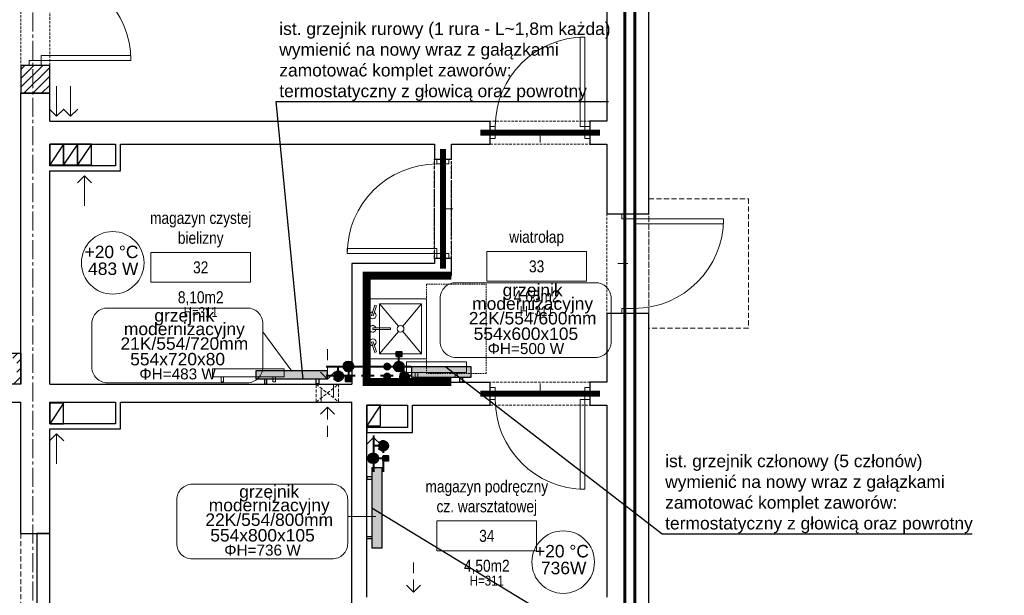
# Model space of a CAD drawing. Header units: millimetres. Extents: x 58673 to 77132, y 78327 to 116111.
# Tile 55 of 61: x 72253 to 73240, y 91060 to 91638. Entities that reach past the tile are written whole.
import ezdxf
from ezdxf.enums import TextEntityAlignment as Align
from ezdxf.lldxf.tags import DXFTag

# ---------------------------------------------------------------- set-up
doc = ezdxf.new("R2010")
doc.units = ezdxf.units.MM
doc.header["$MEASUREMENT"] = 0
for name, pattern in [('_xref_ACAD-LSN_dyspozytornia_PW_rzuty_14$0$CENTER', [2, 1.25, -0.25, 0.25, -0.25]), ('_xref_ACAD-LSN_dyspozytornia_PW_rzuty_14$0$CENTER2', [28.575, 19.05, -3.175, 3.175, -3.175]), ('_xref_ACAD-LSN_dyspozytornia_PW_rzuty_14$0$DASHED', [19.05, 12.7, -6.35]), ('_xref_ACAD-LSN_dyspozytornia_PW_rzuty_14$0$HIDDEN2', [4.7625, 3.175, -1.5875]), ('DASHED', [19.05, 12.7, -6.35])]:
    doc.linetypes.add(name, pattern=pattern)
doc.layers.get('0').update_dxf_attribs({"lineweight": 9})
doc.layers.get('Defpoints').update_dxf_attribs({"lineweight": 9})
for name, color, linetype, lineweight in [('_xref_ACAD-LSN_dyspozytornia_PW_rzuty_14$0$A drzwi aluminiowe', 250, 'Continuous', 9), ('_xref_ACAD-LSN_dyspozytornia_PW_rzuty_14$0$A drzwi płytowe', 250, 'Continuous', 9), ('_xref_ACAD-LSN_dyspozytornia_PW_rzuty_14$0$A hatch', 250, 'Continuous', 5), ('_xref_ACAD-LSN_dyspozytornia_PW_rzuty_14$0$A opis', 250, 'Continuous', 13), ('_xref_ACAD-LSN_dyspozytornia_PW_rzuty_14$0$A opis pom', 250, 'Continuous', 9), ('_xref_ACAD-LSN_dyspozytornia_PW_rzuty_14$0$A opis pom pow', 250, 'Continuous', 9), ('_xref_ACAD-LSN_dyspozytornia_PW_rzuty_14$0$A opis technologia', 250, 'Continuous', 13), ('_xref_ACAD-LSN_dyspozytornia_PW_rzuty_14$0$A otwory sciany dzialowe', 8, '_xref_ACAD-LSN_dyspozytornia_PW_rzuty_14$0$HIDDEN2', 13), ('_xref_ACAD-LSN_dyspozytornia_PW_rzuty_14$0$A widok wyżej', 250, '_xref_ACAD-LSN_dyspozytornia_PW_rzuty_14$0$DASHED', 9), ('_xref_ACAD-LSN_dyspozytornia_PW_rzuty_14$0$A wyposazenie sanitarne', 250, 'Continuous', 9), ('_xref_ACAD-LSN_dyspozytornia_PW_rzuty_14$0$A zakres', 250, 'Continuous', 13), ('_xref_ACAD-LSN_dyspozytornia_PW_rzuty_14$0$A-Wall', 250, 'Continuous', 25), ('_xref_ACAD-LSN_dyspozytornia_PW_rzuty_14$0$IS grzejniki', 8, 'Continuous', 9), ('_xref_ACAD-LSN_dyspozytornia_PW_rzuty_14$0$IS nawiewniki scienne', 250, '_xref_ACAD-LSN_dyspozytornia_PW_rzuty_14$0$DASHED', 9), ('_xref_ACAD-LSN_dyspozytornia_PW_rzuty_14$0$IS wentylacja kratki istniejace', 250, 'Continuous', 9), ('_xref_ACAD-LSN_dyspozytornia_PW_rzuty_14$0$S-Grid-Iden', 250, '_xref_ACAD-LSN_dyspozytornia_PW_rzuty_14$0$CENTER2', 9), ('FL_co_powrót', 5, 'DASHED', 40), ('FL_co_zasilanie', 1, 'Continuous', 40), ('FL_opis_co', 7, 'Continuous', 25), ('xref', 8, 'Continuous', 9)]:
    doc.layers.add(name, color=color, linetype=linetype, lineweight=lineweight)
doc.layers.add('_xref_ACAD-LSN_dyspozytornia_PW_rzuty_14$0$A fartuchy', color=250, linetype='_xref_ACAD-LSN_dyspozytornia_PW_rzuty_14$0$HIDDEN2', lineweight=18, transparency=0.3)
doc.layers.add('_xref_ACAD-LSN_dyspozytornia_PW_rzuty_14$0$A nadproza SBN', color=250, linetype='_xref_ACAD-LSN_dyspozytornia_PW_rzuty_14$0$CENTER', lineweight=18, transparency=0.25)
doc.layers.add('_xref_ACAD-LSN_dyspozytornia_PW_rzuty_14$0$A-Wall-Open', color=250, linetype='_xref_ACAD-LSN_dyspozytornia_PW_rzuty_14$0$HIDDEN2', lineweight=25, plot=False)
doc.layers.add('IS_Grzejnik_etykieta', color=7, linetype='Continuous', lineweight=5, true_color=0x000000)
doc.layers.add('IS_Room (Automatic)', color=7, linetype='Continuous', lineweight=5, true_color=0x000000)
doc.layers.add('IS_Grzejniki_Plan_rzut', color=7, linetype='SOLID', true_color=0x000000)
doc.styles.add('_xref_ACAD-LSN_dyspozytornia_PW_rzuty_14$0$Standard', font='ARIALN.TTF')
doc.styles.add('_xref_ACAD-LSN_dyspozytornia_PW_rzuty_14$0$STYL ASA', font='ARIALN.TTF')
doc.styles.add('Arial_____', font='arial.ttf')
doc.styles.get("Standard").update_dxf_attribs({"font": 'arial.ttf'})
tags = doc.linetypes.add('SOLID', pattern=[10, 10, 0]).pattern_tags.tags
tags[6:7] = [DXFTag(74, 4), DXFTag(75, 0), DXFTag(340, '0'), DXFTag(46, 0.0), DXFTag(50, 0.0), DXFTag(44, 0.0), DXFTag(45, 0.0)]
tags[4:5] = [DXFTag(74, 4), DXFTag(75, 0), DXFTag(340, '0'), DXFTag(46, 0.0), DXFTag(50, 0.0), DXFTag(44, 0.0), DXFTag(45, 0.0)]
doc.dimstyles.get("Standard").update_dxf_attribs({"dimtxt": 0.18, "dimasz": 0.18, "dimexe": 0.18, "dimexo": 0.0625, "dimgap": 0.09, "dimtad": 0, "dimtih": 1, "dimtoh": 1, "dimdec": 4, "dimzin": 0, "dimdsep": 46, "dimtxsty": 'Standard', "dimcen": 0.09, "dimadec": 0, "dimazin": 0, "dimtfac": 1, "dimtdec": 4, "dimtofl": 0, "dimtmove": 0, "dimatfit": 3, "dimfxl": 1, "dimtolj": 1, "dimtzin": 0, "dimarcsym": 0})

# ---------------------------------------------------------------- blocks, each defined once
blk = doc.blocks.new('_xref_ACAD-LSN_dyspozytornia_PW_rzuty_14$0$zlew porzadkowy 60x60')
for points in [[(30, 0), (30, -60), (-30, -60), (-30, 0)], [(-23.09, -9.91), (-12.97, -6.53), (-13.5, -4.93), (-23.63, -8.31)], [(-0.76, -23.82), (-0.76, -6), (0.93, -6), (0.93, -23.82)], [(23.09, -9.91), (12.97, -6.53), (13.5, -4.93), (23.62, -8.31)], [(25, -13), (25, -55), (-25, -55), (-25, -13)]]:
    blk.add_lwpolyline(points, close=True)
for points in [[(-16.42, -7.68, 7.861871), (-16.87, -6.06)], [(0.93, -9.24, 7.870046), (-0.76, -9.29)], [(16.87, -6.06, 7.861871), (16.42, -7.68)]]:
    blk.add_lwpolyline(points, format="xyb")
for points in [[(-25, -13), (-2.58, -31.83)], [(25, -13), (2.58, -31.83)], [(-2.58, -36.17), (-25, -55)], [(2.58, -36.17), (25, -55)]]:
    blk.add_lwpolyline(points)
blk.add_circle((0, -34), 3.38)
at = {"layer": 'Defpoints', "linetype": '_xref_ACAD-LSN_dyspozytornia_PW_rzuty_14$0$HIDDEN2', "ltscale": 0.5}
blk.add_lwpolyline([(-45, -60), (45, -60), (45, -120), (-45, -120)], close=True, dxfattribs=at)
blk = doc.blocks.new('_xref_ACAD-LSN_dyspozytornia_PW_rzuty_14$0$tag wn')
blk.add_lwpolyline([(-25, -7.5), (25, -7.5), (25, 7.5), (-25, 7.5)], close=True)
at = {"style": '_xref_ACAD-LSN_dyspozytornia_PW_rzuty_14$0$STYL ASA'}
blk.add_attdef('ROOM:NO', text='', height=6, dxfattribs=at).set_placement((0, 0), align=Align.MIDDLE_CENTER)
at = {"layer": '_xref_ACAD-LSN_dyspozytornia_PW_rzuty_14$0$A opis pom pow', "style": '_xref_ACAD-LSN_dyspozytornia_PW_rzuty_14$0$STYL ASA'}
blk.add_attdef('ROOM:AREA', text='', height=6, dxfattribs=at).set_placement((0, -15), align=Align.MIDDLE_CENTER)
blk = doc.blocks.new('_xref_ACAD-LSN_dyspozytornia_PW_rzuty_14$0$środek')
blk.add_line((0, 0), (0, -10))
blk = doc.blocks.new('_xref_ACAD-LSN_dyspozytornia_PW_rzuty_14')
at = {"layer": '_xref_ACAD-LSN_dyspozytornia_PW_rzuty_14$0$A hatch', "linetype": 'Continuous', "lineweight": 5}
h = blk.add_hatch(dxfattribs=at)
h.set_pattern_fill('ANSI31', color=256, scale=2, angle=-360, style=0)
h.set_pattern_definition([(45, (0, 0), (-4.49012806, 4.49012806), [])])
h.paths.add_polyline_path([(72282.68, 91592.22), (72253.68, 91592.22), (72253.68, 91564.22), (72282.68, 91564.22)], flags=0)
h = blk.add_hatch(dxfattribs=at)
h.set_pattern_fill('ANSI31', color=256, scale=2, style=0)
h.set_pattern_definition([(45, (3686.549, -1372.8084), (-4.49012806, 4.49012806), [])])
h.paths.add_polyline_path([(72253.68, 91303.22), (72215.68, 91303.22), (72215.68, 91272.22), (72253.68, 91272.22)])
h.paths.add_polyline_path([(72235.68, 91298.22), (72249.68, 91298.22), (72249.68, 91277.22), (72235.68, 91277.22)], flags=16)
h.paths.add_polyline_path([(72232.68, 91298.22), (72232.68, 91277.22), (72218.68, 91277.22), (72218.68, 91298.22)], flags=16)
at = {"layer": '_xref_ACAD-LSN_dyspozytornia_PW_rzuty_14$0$A drzwi aluminiowe', "linetype": 'Continuous', "lineweight": 9, "ltscale": 0.2}
for points in [[(72856.68, 91438.22), (72856.68, 91443.22), (72868.68, 91443.22), (72868.68, 91438.22)], [(72856.68, 91348.22), (72856.68, 91343.22), (72868.68, 91343.22), (72868.68, 91348.22)]]:
    blk.add_lwpolyline(points, close=True, dxfattribs=at)
at = {"layer": '_xref_ACAD-LSN_dyspozytornia_PW_rzuty_14$0$A drzwi aluminiowe', "linetype": 'Continuous', "lineweight": 9}
blk.add_lwpolyline([(72868.68, 91438.22), (72868.68, 91433.22), (72958.68, 91433.22), (72958.68, 91438.22)], close=True, dxfattribs=at)
at = {"layer": '_xref_ACAD-LSN_dyspozytornia_PW_rzuty_14$0$A drzwi aluminiowe', "linetype": 'Continuous', "lineweight": 9, "ltscale": 0.2}
blk.add_arc((72868.68, 91438.22), 90, 270, 0, dxfattribs=at)
at = {"layer": '_xref_ACAD-LSN_dyspozytornia_PW_rzuty_14$0$A drzwi płytowe', "linetype": 'Continuous', "lineweight": 9}
for points in [[(72819.68, 91530.72), (72814.68, 91530.72), (72814.68, 91620.72), (72819.68, 91620.72)], [(72274.18, 91597.22), (72274.18, 91602.22), (72364.18, 91602.22), (72364.18, 91597.22)], [(72671.18, 91403.22), (72671.18, 91408.22), (72581.18, 91408.22), (72581.18, 91403.22)], [(72819.68, 91256.72), (72814.68, 91256.72), (72814.68, 91166.72), (72819.68, 91166.72)]]:
    blk.add_lwpolyline(points, close=True, dxfattribs=at)
at = {"layer": '_xref_ACAD-LSN_dyspozytornia_PW_rzuty_14$0$A drzwi płytowe', "linetype": 'Continuous', "lineweight": 9, "ltscale": 0.2}
for points in [[(72262.18, 91597.22), (72262.18, 91592.22), (72274.18, 91592.22), (72274.18, 91597.22)], [(72729.68, 91518.72), (72724.68, 91518.72), (72724.68, 91530.72), (72729.68, 91530.72)], [(72819.68, 91518.72), (72824.68, 91518.72), (72824.68, 91530.72), (72819.68, 91530.72)], [(72683.18, 91493.22), (72683.18, 91498.22), (72671.18, 91498.22), (72671.18, 91493.22)], [(72683.18, 91403.22), (72683.18, 91398.22), (72671.18, 91398.22), (72671.18, 91403.22)], [(72729.68, 91268.72), (72724.68, 91268.72), (72724.68, 91256.72), (72729.68, 91256.72)], [(72819.68, 91268.72), (72824.68, 91268.72), (72824.68, 91256.72), (72819.68, 91256.72)]]:
    blk.add_lwpolyline(points, close=True, dxfattribs=at)
at = {"layer": '_xref_ACAD-LSN_dyspozytornia_PW_rzuty_14$0$A drzwi płytowe', "linetype": 'Continuous', "lineweight": 9, "ltscale": 0.2, "extrusion": (0, 0, -1)}
for centre, start, end in [((-72274.18, 91597.22), 90, 180), ((-72819.68, 91530.72), 0, 90)]:
    blk.add_arc(centre, 90, start, end, dxfattribs=at)
at = {"layer": '_xref_ACAD-LSN_dyspozytornia_PW_rzuty_14$0$A drzwi płytowe', "linetype": 'Continuous', "lineweight": 9, "ltscale": 0.2}
for centre, start, end in [((72671.18, 91403.22), 90, 180), ((72819.68, 91256.72), 180, 270)]:
    blk.add_arc(centre, 90, start, end, dxfattribs=at)
at = {"layer": '_xref_ACAD-LSN_dyspozytornia_PW_rzuty_14$0$A fartuchy', "ltscale": 1.25, "const_width": 8}
blk.add_lwpolyline([(72685.68, 91381.22), (72600.68, 91381.22), (72600.68, 91274.22), (72685.68, 91274.22)], dxfattribs=at)
at = {"layer": '_xref_ACAD-LSN_dyspozytornia_PW_rzuty_14$0$A nadproza SBN', "ltscale": 4, "const_width": 6}
for points in [[(72714.68, 91524.72), (72834.68, 91524.72)], [(72677.18, 91508.22), (72677.18, 91388.22)], [(72714.68, 91262.72), (72834.68, 91262.72)]]:
    blk.add_lwpolyline(points, dxfattribs=at)
at = {"layer": '_xref_ACAD-LSN_dyspozytornia_PW_rzuty_14$0$A otwory sciany dzialowe'}
blk.add_lwpolyline([(72550.02, 91272.22), (72572.52, 91272.22), (72572.52, 91254.22), (72550.02, 91254.22)], close=True, dxfattribs=at)
for points in [[(72550.02, 91272.22), (72572.52, 91254.22)], [(72550.02, 91254.22), (72572.52, 91272.22)]]:
    blk.add_lwpolyline(points, dxfattribs=at)
at = {"layer": '_xref_ACAD-LSN_dyspozytornia_PW_rzuty_14$0$A widok wyżej', "linetype": '_xref_ACAD-LSN_dyspozytornia_PW_rzuty_14$0$DASHED', "lineweight": 9, "ltscale": 0.2}
for p, q in [((72253.68, 91692.22), (72253.68, 91592.22)), ((72282.68, 91592.22), (72282.68, 91692.22)), ((72724.68, 91536.22), (72724.68, 91513.22)), ((72824.68, 91536.22), (72724.68, 91536.22)), ((72824.68, 91513.22), (72824.68, 91536.22)), ((72724.68, 91513.22), (72824.68, 91513.22)), ((72685.68, 91498.22), (72668.68, 91498.22)), ((72668.68, 91498.22), (72668.68, 91398.22)), ((72685.68, 91398.22), (72685.68, 91498.22)), ((72841.68, 91443.22), (72841.68, 91343.22)), ((72883.68, 91343.22), (72883.68, 91443.22)), ((72668.68, 91398.22), (72685.68, 91398.22)), ((72724.68, 91274.22), (72724.68, 91251.22)), ((72824.68, 91274.22), (72724.68, 91274.22)), ((72824.68, 91251.22), (72824.68, 91274.22)), ((72724.68, 91251.22), (72824.68, 91251.22))]:
    blk.add_line(p, q, dxfattribs=at)
at = {"layer": '_xref_ACAD-LSN_dyspozytornia_PW_rzuty_14$0$A widok wyżej', "ltscale": 0.4}
blk.add_lwpolyline([(72883.68, 91328.22), (72883.68, 91458.22), (72983.68, 91458.22), (72983.68, 91328.22)], close=True, dxfattribs=at)
blk.add_lwpolyline([(72253.68, 91122.22), (72253.68, 90825.22)], dxfattribs=at)
at = {"layer": '_xref_ACAD-LSN_dyspozytornia_PW_rzuty_14$0$A zakres', "linetype": '_xref_ACAD-LSN_dyspozytornia_PW_rzuty_14$0$DASHED', "transparency": 33554623, "const_width": 3}
for points in [[(67446.18, 92031.22), (67446.18, 90639.22), (72869.68, 90639.22), (72869.68, 92031.22)], [(69888.68, 91499.22), (69888.68, 92016.22), (72859.68, 92016.22), (72859.68, 90654.22), (70481.68, 90654.22), (70481.68, 91280.38), (70101.18, 91280.22), (70101.18, 91499.22)]]:
    blk.add_lwpolyline(points, close=True, dxfattribs=at)
at = {"layer": '_xref_ACAD-LSN_dyspozytornia_PW_rzuty_14$0$A-Wall', "linetype": 'Continuous', "lineweight": 25}
for p, q in [((72841.68, 91953.22), (72841.68, 91536.22)), ((72883.68, 91443.22), (72883.68, 91953.22)), ((72282.68, 91592.22), (72253.68, 91592.22)), ((72253.68, 91592.22), (72253.68, 91564.22)), ((72282.68, 91564.22), (72282.68, 91592.22)), ((72282.68, 91564.22), (72253.68, 91564.22)), ((72253.68, 91272.22), (72253.68, 91564.22)), ((72253.68, 91564.22), (72282.68, 91564.22)), ((72282.68, 91536.22), (72282.68, 91564.22)), ((72282.68, 91536.22), (72724.68, 91536.22)), ((72724.68, 91513.22), (72724.68, 91536.22)), ((72824.68, 91536.22), (72824.68, 91513.22)), ((72841.68, 91536.22), (72824.68, 91536.22)), ((72282.68, 91491.22), (72282.68, 91513.22)), ((72282.68, 91513.22), (72348.68, 91513.22)), ((72348.68, 91513.22), (72348.68, 91491.22)), ((72353.68, 91486.22), (72353.68, 91513.22)), ((72353.68, 91513.22), (72668.68, 91513.22)), ((72668.68, 91513.22), (72668.68, 91498.22)), ((72685.68, 91498.22), (72685.68, 91513.22)), ((72685.68, 91513.22), (72724.68, 91513.22)), ((72824.68, 91513.22), (72841.68, 91513.22)), ((72841.68, 91513.22), (72841.68, 91443.22)), ((72668.68, 91498.22), (72685.68, 91498.22)), ((72348.68, 91491.22), (72282.68, 91491.22)), ((72282.68, 91272.22), (72282.68, 91486.22)), ((72282.68, 91486.22), (72353.68, 91486.22)), ((72841.68, 91443.22), (72883.68, 91443.22)), ((72685.68, 91398.22), (72668.68, 91398.22)), ((72668.68, 91398.22), (72668.68, 91393.22)), ((72685.68, 91381.22), (72685.68, 91398.22)), ((72585.68, 91393.22), (72585.68, 91272.22)), ((72668.68, 91393.22), (72585.68, 91393.22)), ((72600.68, 91274.22), (72600.68, 91381.22)), ((72600.68, 91381.22), (72685.68, 91381.22)), ((72883.68, 91343.22), (72841.68, 91343.22)), ((72841.68, 91343.22), (72841.68, 91274.22)), ((72883.68, 90717.22), (72883.68, 91343.22)), ((72253.68, 91272.22), (72188.68, 91272.22)), ((72282.68, 91272.22), (72585.68, 91272.22)), ((72600.68, 91274.22), (72724.68, 91274.22)), ((72724.68, 91251.22), (72724.68, 91274.22)), ((72824.68, 91274.22), (72824.68, 91251.22)), ((72841.68, 91274.22), (72824.68, 91274.22)), ((72188.68, 91254.22), (72253.68, 91254.22)), ((72253.68, 91122.22), (72253.68, 91254.22)), ((72282.68, 91232.22), (72282.68, 91254.22)), ((72282.68, 91254.22), (72348.68, 91254.22)), ((72348.68, 91254.22), (72348.68, 91232.22)), ((72353.68, 91227.22), (72353.68, 91254.22)), ((72353.68, 91254.22), (72585.68, 91254.22)), ((72585.68, 90983.22), (72585.68, 91254.22)), ((72600.68, 91251.22), (72641.68, 91251.22)), ((72600.68, 91058.22), (72600.68, 91251.22)), ((72641.68, 91251.22), (72641.68, 91228.72)), ((72646.68, 91251.22), (72724.68, 91251.22)), ((72646.68, 91223.72), (72646.68, 91251.22)), ((72824.68, 91251.22), (72841.68, 91251.22)), ((72841.68, 91251.22), (72841.68, 91058.22)), ((72348.68, 91232.22), (72282.68, 91232.22)), ((72282.68, 91122.22), (72282.68, 91227.22)), ((72282.68, 91227.22), (72353.68, 91227.22)), ((72641.68, 91228.72), (72600.68, 91228.72)), ((72600.68, 91228.72), (72600.68, 91223.72)), ((72600.68, 91223.72), (72646.68, 91223.72)), ((72253.68, 91122.22), (72282.68, 91122.22)), ((72282.68, 91122.22), (72269.68, 91122.22)), ((72269.68, 91122.22), (72269.68, 90825.22)), ((72282.68, 90825.22), (72282.68, 91122.22))]:
    blk.add_line(p, q, dxfattribs=at)
at = {"layer": '_xref_ACAD-LSN_dyspozytornia_PW_rzuty_14$0$A-Wall'}
for points in [[(72282.68, 91492.22), (72296.68, 91492.22), (72296.68, 91513.22), (72282.68, 91513.22)], [(72296.68, 91492.22), (72310.68, 91492.22), (72310.68, 91513.22), (72296.68, 91513.22)], [(72310.68, 91492.22), (72324.68, 91492.22), (72324.68, 91513.22), (72310.68, 91513.22)], [(72282.68, 91232.22), (72296.68, 91232.22), (72296.68, 91253.22), (72282.68, 91253.22)], [(72600.68, 91230.22), (72614.68, 91230.22), (72614.68, 91251.22), (72600.68, 91251.22)]]:
    blk.add_lwpolyline(points, close=True, dxfattribs=at)
for points in [[(72296.68, 91513.22), (72282.68, 91492.22)], [(72310.68, 91513.22), (72296.68, 91492.22)], [(72324.68, 91513.22), (72310.68, 91492.22)], [(72296.68, 91253.22), (72282.68, 91232.22)], [(72614.68, 91251.22), (72600.68, 91230.22)]]:
    blk.add_lwpolyline(points, dxfattribs=at)
at = {"layer": '_xref_ACAD-LSN_dyspozytornia_PW_rzuty_14$0$A-Wall', "linetype": 'Continuous', "lineweight": 25}
blk.add_lwpolyline([(72215.68, 91303.22), (72253.68, 91303.22), (72253.68, 91272.22), (72215.68, 91272.22)], close=True, dxfattribs=at)
at = {"layer": '_xref_ACAD-LSN_dyspozytornia_PW_rzuty_14$0$A-Wall-Open', "linetype": '_xref_ACAD-LSN_dyspozytornia_PW_rzuty_14$0$HIDDEN2', "lineweight": 25}
for p, q in [((72668.68, 91421.22), (72668.68, 91498.22)), ((72685.68, 91421.22), (72685.68, 91498.22)), ((72668.68, 91398.22), (72668.68, 91475.22)), ((72685.68, 91398.22), (72685.68, 91475.22))]:
    blk.add_line(p, q, dxfattribs=at)
at = {"layer": '_xref_ACAD-LSN_dyspozytornia_PW_rzuty_14$0$IS grzejniki'}
for p, q in [((72517.92, 91287.62), (72445.92, 91287.62)), ((72445.92, 91287.62), (72445.92, 91279.62)), ((72517.92, 91279.62), (72517.92, 91287.62)), ((72700.68, 91294.52), (72640.68, 91294.52)), ((72640.68, 91294.52), (72640.68, 91284.02)), ((72700.68, 91284.02), (72700.68, 91294.52)), ((72445.92, 91279.62), (72517.92, 91279.62)), ((72454.67, 91279.62), (72454.67, 91274.62)), ((72457.17, 91274.62), (72457.17, 91279.62)), ((72506.67, 91274.62), (72506.67, 91279.62)), ((72509.17, 91279.62), (72509.17, 91274.62)), ((72640.68, 91284.02), (72700.68, 91284.02)), ((72649.43, 91284.02), (72649.43, 91279.02)), ((72649.43, 91279.02), (72651.93, 91279.02)), ((72651.93, 91279.02), (72651.93, 91284.02)), ((72689.43, 91279.02), (72689.43, 91284.02)), ((72691.93, 91279.02), (72689.43, 91279.02)), ((72691.93, 91284.02), (72691.93, 91279.02)), ((72454.67, 91274.62), (72457.17, 91274.62)), ((72509.17, 91274.62), (72506.67, 91274.62)), ((72605.68, 91188), (72605.68, 91108)), ((72616.18, 91188), (72605.68, 91188)), ((72616.18, 91108), (72616.18, 91188)), ((72605.68, 91179.25), (72600.68, 91179.25)), ((72600.68, 91179.25), (72600.68, 91176.75)), ((72600.68, 91176.75), (72605.68, 91176.75)), ((72600.68, 91116.75), (72600.68, 91119.25)), ((72600.68, 91119.25), (72605.68, 91119.25)), ((72605.68, 91116.75), (72600.68, 91116.75)), ((72605.68, 91108), (72616.18, 91108))]:
    blk.add_line(p, q, dxfattribs=at)
at = {"layer": '_xref_ACAD-LSN_dyspozytornia_PW_rzuty_14$0$IS nawiewniki scienne', "elevation": 256.25}
for points in [[(72561.27, 91277.22), (72561.27, 91307.22)], [(72554.2, 91284.29), (72561.27, 91277.22), (72568.34, 91284.29)], [(72554.2, 91242.15), (72561.27, 91249.22), (72568.34, 91242.15)], [(72561.27, 91249.22), (72561.27, 91219.22)], [(72647.75, 91063.22), (72647.75, 91093.22)], [(72640.68, 91070.29), (72647.75, 91063.22), (72654.82, 91070.29)]]:
    blk.add_lwpolyline(points, dxfattribs=at)
blk.add_lwpolyline([(72555.02, 91272.22), (72567.52, 91272.22), (72567.52, 91254.22), (72555.02, 91254.22)], close=True, dxfattribs=at)
at = {"layer": '_xref_ACAD-LSN_dyspozytornia_PW_rzuty_14$0$IS wentylacja kratki istniejace'}
for points in [[(72289.68, 91541.22), (72289.68, 91571.22)], [(72303.68, 91541.22), (72303.68, 91571.22)], [(72296.76, 91548.29), (72289.68, 91541.22), (72282.61, 91548.29)], [(72310.76, 91548.29), (72303.68, 91541.22), (72296.61, 91548.29)], [(72324.76, 91474.15), (72317.68, 91481.22), (72310.61, 91474.15)], [(72317.68, 91481.22), (72317.68, 91451.22)], [(72296.76, 91215.15), (72289.68, 91222.22), (72282.61, 91215.15)], [(72289.68, 91222.22), (72289.68, 91192.22)], [(72614.76, 91211.65), (72607.68, 91218.72), (72600.61, 91211.65)], [(72607.68, 91218.72), (72607.68, 91188.72)]]:
    blk.add_lwpolyline(points, dxfattribs=at)
at = {"layer": '_xref_ACAD-LSN_dyspozytornia_PW_rzuty_14$0$S-Grid-Iden'}
for points in [[(72265.68, 92131.22), (72265.68, 90539.22)], [(72265.68, 92131.22), (72265.68, 90539.22)], [(72869.68, 92131.22), (72869.68, 90539.22)]]:
    blk.add_lwpolyline(points, dxfattribs=at)
at = {"layer": '_xref_ACAD-LSN_dyspozytornia_PW_rzuty_14$0$A drzwi aluminiowe', "linetype": 'Continuous', "lineweight": 9, "ltscale": 0.2, "rotation": 270}
blk.add_blockref('_xref_ACAD-LSN_dyspozytornia_PW_rzuty_14$0$środek', (72862.68, 91393.22), dxfattribs=at)
at = {"layer": '_xref_ACAD-LSN_dyspozytornia_PW_rzuty_14$0$A drzwi płytowe', "linetype": 'Continuous', "lineweight": 9, "ltscale": 0.2, "extrusion": (0, 0, -1), "zscale": -1}
blk.add_blockref('_xref_ACAD-LSN_dyspozytornia_PW_rzuty_14$0$środek', (-72774.68, 91524.72), dxfattribs=at)
at = {"layer": '_xref_ACAD-LSN_dyspozytornia_PW_rzuty_14$0$A drzwi płytowe', "linetype": 'Continuous', "lineweight": 9, "ltscale": 0.2}
for p, rotation in [((72677.18, 91448.22), 90), ((72774.68, 91262.72), 180)]:
    blk.add_blockref('_xref_ACAD-LSN_dyspozytornia_PW_rzuty_14$0$środek', p, dxfattribs=dict(at, rotation=rotation))
at = {"layer": '_xref_ACAD-LSN_dyspozytornia_PW_rzuty_14$0$A opis pom', "linetype": 'Continuous', "lineweight": 9, "xscale": 2, "yscale": 2, "zscale": 2}
for p, values in [((72434.18, 91389.45), {'ROOM:NO': '32', 'ROOM:AREA': '8,10m2'}), ((72771.18, 91390.45), {'ROOM:NO': '33', 'ROOM:AREA': '4,65m2'}), ((72721.18, 91119.86), {'ROOM:NO': '34', 'ROOM:AREA': '4,50m2'})]:
    blk.add_blockref('_xref_ACAD-LSN_dyspozytornia_PW_rzuty_14$0$tag wn', p, dxfattribs=at).add_auto_attribs(values)
at = {"layer": '_xref_ACAD-LSN_dyspozytornia_PW_rzuty_14$0$A wyposazenie sanitarne', "rotation": 89.99999999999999}
blk.add_blockref('_xref_ACAD-LSN_dyspozytornia_PW_rzuty_14$0$zlew porzadkowy 60x60', (72600.68, 91327.72), dxfattribs=at)
at = {"layer": '_xref_ACAD-LSN_dyspozytornia_PW_rzuty_14$0$A opis', "linetype": 'Continuous', "lineweight": 9, "char_height": 10, "attachment_point": 5, "style": '_xref_ACAD-LSN_dyspozytornia_PW_rzuty_14$0$Standard'}
for insert in [(72434.18, 91344.45), (72771.18, 91345.45), (72721.18, 91074.86)]:
    blk.add_mtext_dynamic_manual_height_columns('\\A1;\\pxqc;H=311', width=72.7481, gutter_width=1, heights=[0], dxfattribs=dict(at, insert=insert))
at = {"layer": '_xref_ACAD-LSN_dyspozytornia_PW_rzuty_14$0$A opis technologia', "char_height": 12, "attachment_point": 8, "style": '_xref_ACAD-LSN_dyspozytornia_PW_rzuty_14$0$STYL ASA'}
for s, width, insert in [('magazyn czystej bielizny', 127.2944, (72434.18, 91409.45)), ('wiatrołap', 187.6495, (72771.18, 91410.45)), ('magazyn podręczny cz. warsztatowej', 131.7111, (72721.18, 91139.86))]:
    blk.add_mtext_dynamic_manual_height_columns(s, width=width, gutter_width=1, heights=[0], dxfattribs=dict(at, insert=insert))
blk = doc.blocks.new('zawór ts')
h = blk.add_hatch(color=256)
h.paths.add_polyline_path([(5, 0, 1), (-5, 0)])
edge = h.paths.add_edge_path()
edge.add_spline(control_points=[(-3.23, -3.82), (-1.08, -3.82), (1.08, -3.82), (3.23, -3.82)], knot_values=[0.691218, 0.691218, 0.691218, 0.691218, 0.820959, 0.820959, 0.820959, 0.820959], degree=3, periodic=0)
edge.add_arc((0, 0), 5, 310.18586, 360)
edge.add_line((5, 0), (-5, 0))
edge.add_arc((0, 0), 5, 180, 229.81414)
edge = h.paths.add_edge_path()
edge.add_spline(control_points=[(3.23, -3.82), (1.08, -3.82), (-1.08, -3.82), (-3.23, -3.82)], knot_values=[0.691218, 0.691218, 0.691218, 0.691218, 0.820959, 0.820959, 0.820959, 0.820959], degree=3, periodic=0)
edge.add_arc((0, 0), 5, 229.81414, 270)
edge.add_arc((0, 0), 5, 270, 310.18586)
blk.add_hatch(color=256).paths.add_polyline_path([(2.5, -15), (2.5, -10), (-2.5, -10), (-2.5, -15)])
at = {"linetype": 'ByBlock', "lineweight": -2}
blk.add_lwpolyline([(2.5, -10), (2.5, -15), (-2.5, -15), (-2.5, -10)], close=True, dxfattribs=at)
blk.add_polyline3d([(0, -5, 0), (0, -10, 0)], dxfattribs=at)
blk.add_circle((0, 0), 5, dxfattribs=at)
blk = doc.blocks.new('zawór p')
at = {"linetype": 'ByBlock', "lineweight": -2}
h = blk.add_hatch(color=256, dxfattribs=at)
h.paths.add_polyline_path([(-4.93, 0.83), (4.93, 0.83, 0.366406), (0, 5, 0.366406)])
h.paths.add_polyline_path([(4.98, -0.42), (-4.98, -0.42, 0.919375)])
h.paths.add_polyline_path([(5, 0, 0.041508), (4.93, 0.83), (-4.93, 0.83, 0.062557), (-4.98, -0.42), (4.98, -0.42, 0.020994)])
blk.add_polyline3d([(0, 5, 0), (0, 10, 0)], dxfattribs=at)
blk.add_circle((0, 0), 5, dxfattribs=at)

msp = doc.modelspace()

# ---------------------------------------------------------------- block references
at = {"layer": 'xref'}
msp.add_blockref('_xref_ACAD-LSN_dyspozytornia_PW_rzuty_14', (0, 0), dxfattribs=at)

# ---------------------------------------------------------------- next in the draw order: hatches: boundary and pattern name
at = {"layer": 'FL_co_powrót'}
msp.add_hatch(color=256, dxfattribs=at).paths.add_polyline_path([(72617.233, 91279.823, -1), (72625.233, 91279.823, -1)])
at = {"layer": 'FL_co_zasilanie'}
msp.add_hatch(color=256, dxfattribs=at).paths.add_polyline_path([(72617.233, 91289.823, -1), (72625.233, 91289.823, -1)])
at = {"layer": 'IS_Grzejniki_Plan_rzut'}
for points in [[(72489.416, 91277.62), (72561.416, 91277.62), (72561.416, 91285.62), (72489.416, 91285.62)], [(72645.5, 91279.22), (72705.5, 91279.22), (72705.5, 91289.72), (72645.5, 91289.72)], [(72605.685, 91188), (72605.685, 91108), (72616.185, 91108), (72616.185, 91188)]]:
    msp.add_hatch(color=8, dxfattribs=at).paths.add_polyline_path(points)

# ---------------------------------------------------------------- next in the draw order: linework, layer by layer
at = {"layer": 'FL_co_powrót'}
for p, q in [((72646.283, 91280.422), (72560, 91280.422)), ((72617.5, 91184), (72617.5, 91220.5))]:
    msp.add_line(p, q, dxfattribs=at)
at = {"layer": 'FL_co_zasilanie'}
for p, q in [((72560, 91289.985), (72645.283, 91289.985)), ((72608, 91184), (72608, 91220.5))]:
    msp.add_line(p, q, dxfattribs=at)
at = {"layer": 'IS_Grzejnik_etykieta'}
for p, q in [((72496.464, 91324.757), (72525.579, 91285.22)), ((72581.618, 91139.367), (72609.836, 91139.367))]:
    msp.add_line(p, q, dxfattribs=at)
for points in [[(72690.017, 91298.981), (72830.23, 91298.981, 0.4142136), (72845.855, 91314.606), (72845.855, 91358.444, 0.4142136), (72830.23, 91374.069), (72690.017, 91374.069, 0.4142136), (72674.392, 91358.444), (72674.392, 91314.606, 0.4142136)], [(72340.626, 91273.516), (72480.839, 91273.516, 0.4142136), (72496.464, 91289.141), (72496.464, 91332.979, 0.4142136), (72480.839, 91348.604), (72340.626, 91348.604, 0.4142136), (72325.001, 91332.979), (72325.001, 91289.141, 0.4142136)], [(72425.78, 91096.665), (72565.993, 91096.665, 0.4142136), (72581.618, 91112.29), (72581.618, 91156.128, 0.4142136), (72565.993, 91171.753), (72425.78, 91171.753, 0.4142136), (72410.155, 91156.128), (72410.155, 91112.29, 0.4142136)]]:
    msp.add_lwpolyline(points, format="xyb", close=True, dxfattribs=at)
at = {"layer": 'IS_Grzejniki_Plan_rzut', "lineweight": 30}
for p, q in [((72561.416, 91285.62), (72489.416, 91285.62)), ((72489.416, 91285.62), (72489.416, 91277.62)), ((72561.416, 91277.62), (72561.416, 91285.62)), ((72705.5, 91289.72), (72645.5, 91289.72)), ((72645.5, 91289.72), (72645.5, 91279.22)), ((72705.5, 91279.22), (72705.5, 91289.72)), ((72489.416, 91277.62), (72561.416, 91277.62)), ((72489.416, 91277.62), (72489.416, 91277.62)), ((72498.166, 91277.62), (72498.166, 91272.62)), ((72500.666, 91272.62), (72500.666, 91277.62)), ((72550.166, 91272.62), (72550.166, 91277.62)), ((72552.666, 91277.62), (72552.666, 91272.62)), ((72645.5, 91279.22), (72705.5, 91279.22)), ((72645.5, 91279.22), (72645.5, 91279.22)), ((72654.25, 91279.22), (72654.25, 91274.22)), ((72656.75, 91274.22), (72656.75, 91279.22)), ((72694.25, 91274.22), (72694.25, 91279.22)), ((72696.75, 91279.22), (72696.75, 91274.22)), ((72498.166, 91272.62), (72500.666, 91272.62)), ((72552.666, 91272.62), (72550.166, 91272.62)), ((72654.25, 91274.22), (72656.75, 91274.22)), ((72696.75, 91274.22), (72694.25, 91274.22)), ((72605.685, 91188), (72605.685, 91108)), ((72616.185, 91188), (72605.685, 91188)), ((72605.685, 91188), (72605.685, 91188)), ((72616.185, 91108), (72616.185, 91188)), ((72605.685, 91179.25), (72600.685, 91179.25)), ((72600.685, 91179.25), (72600.685, 91176.75)), ((72600.685, 91176.75), (72605.685, 91176.75)), ((72600.685, 91116.75), (72600.685, 91119.25)), ((72600.685, 91119.25), (72605.685, 91119.25)), ((72605.685, 91116.75), (72600.685, 91116.75)), ((72605.685, 91108), (72616.185, 91108))]:
    msp.add_line(p, q, dxfattribs=at)
at = {"layer": 'IS_Room (Automatic)'}
for centre in [(72345.914, 91393.956), (72797.792, 91093.479)]:
    msp.add_circle(centre, 31.395, dxfattribs=at)

# ---------------------------------------------------------------- next in the draw order: block references
at = {"layer": 'FL_co_powrót'}
for p in [(72572.079, 91280.22), (72638, 91279.422)]:
    msp.add_blockref('zawór p', p, dxfattribs=at)
at = {"layer": 'FL_co_powrót', "rotation": 90}
msp.add_blockref('zawór p', (72617.157, 91210.249), dxfattribs=at)
at = {"layer": 'FL_co_zasilanie'}
for p, rotation in [((72632.991, 91289.78), 180), ((72607.184, 91197.716), 89.99999999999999)]:
    msp.add_blockref('zawór ts', p, dxfattribs=dict(at, rotation=rotation))
msp.add_blockref('zawór ts', (72582.338, 91289.985), dxfattribs=at)

# ---------------------------------------------------------------- next in the draw order: texts
at = {"layer": 'FL_opis_co', "char_height": 12.5, "attachment_point": 7}
for s, insert in [('\\fArial|b0|i0|c238;ist. grzejnik rurowy (1 rura - L~1,8m każda)\\Pwymienić na nowy wraz z gałązkami \\Pzamotować komplet zaworów: \\Ptermostatyczny z głowicą oraz powrotny', (72513, 91556.5)), ('\\fArial|b0|i0|c238;ist. grzejnik członowy (5 członów)\\Pwymienić na nowy wraz z gałązkami \\Pzamotować komplet zaworów: \\Ptermostatyczny z głowicą oraz powrotny', (72900.1, 91122.5)), ('\\fArial|b0|i0|c238;ist. grzejnik członowy (21 członów)\\Pwymienić na nowy wraz z gałązkami \\Pzamotować komplet zaworów: \\Ptermostatyczny z głowicą oraz powrotny', (71916.6, 91032))]:
    msp.add_mtext(s, dxfattribs=dict(at, insert=insert))
at = {"layer": 'IS_Grzejnik_etykieta', "color": 18, "true_color": 0x000000, "transparency": 33554687, "style": 'Arial_____'}
for s, p in [('grzejnik', (72767.145, 91356.639)), ('modernizacyjny', (72767.145, 91343.08)), ('grzejnik', (72417.754, 91331.174)), ('22K/554/600mm', (72767.145, 91328.395)), ('modernizacyjny', (72417.754, 91317.615)), ('21K/554/720mm', (72417.754, 91302.93)), ('grzejnik', (72502.908, 91154.323)), ('modernizacyjny', (72502.908, 91140.764)), ('22K/554/800mm', (72502.908, 91126.08))]:
    msp.add_text(s, height=12.5, dxfattribs=at).set_placement(p, align=Align.BOTTOM_CENTER)
for s, height, p in [('554x600x105', 12.5, (72760.42, 91329.02)), ('ΦH=500 W', 11, (72760.42, 91313.395)), ('554x720x80', 12.5, (72411.029, 91303.554)), ('ΦH=483 W', 11, (72411.029, 91287.929)), ('554x800x105', 12.5, (72496.183, 91126.704)), ('ΦH=736 W', 11, (72496.183, 91111.079))]:
    msp.add_text(s, height=height, dxfattribs=at).set_placement(p, align=Align.TOP_CENTER)
at = {"layer": 'IS_Room (Automatic)', "color": 18, "true_color": 0x000000, "transparency": 33554687, "style": 'Arial_____'}
for s, p in [('+20 °C', (72344.695, 91404.978)), ('483 W', (72346.422, 91388.067)), ('+20 °C', (72796.573, 91104.5)), ('736W', (72798.301, 91087.589))]:
    msp.add_text(s, height=12.5, dxfattribs=at).set_placement(p, align=Align.MIDDLE_CENTER)

# ---------------------------------------------------------------- next in the draw order: leaders
at = {"layer": 'FL_opis_co', "annotation_type": 0, "has_hookline": 1, "hookline_direction": 0}
for points, text_width in [([(72536.829, 91277.22), (72509.875, 91555.875), (72512.375, 91555.875)], 330.313), ([(72680, 91289.72), (72896.975, 91121.875), (72899.475, 91121.875)], 307.9), ([(72605.685, 91148), (72889.475, 90975.375), (72891.975, 90975.375)], 329.337)]:
    msp.add_leader(points, dimstyle='Standard', override={"dimtxt": 2.5, "dimasz": 2.5, "dimexe": 1.25, "dimexo": 0.625, "dimgap": 0.625, "dimtad": 1, "dimtih": 0, "dimtoh": 0, "dimdec": 2, "dimzin": 8, "dimdsep": 44, "dimcen": 2.5, "dimtdec": 2, "dimtofl": 1, "dimldrblk": 'None', "dimtolj": 0, "dimtzin": 8}, dxfattribs=dict(at, text_width=text_width))

doc.saveas('drawing.dxf')
